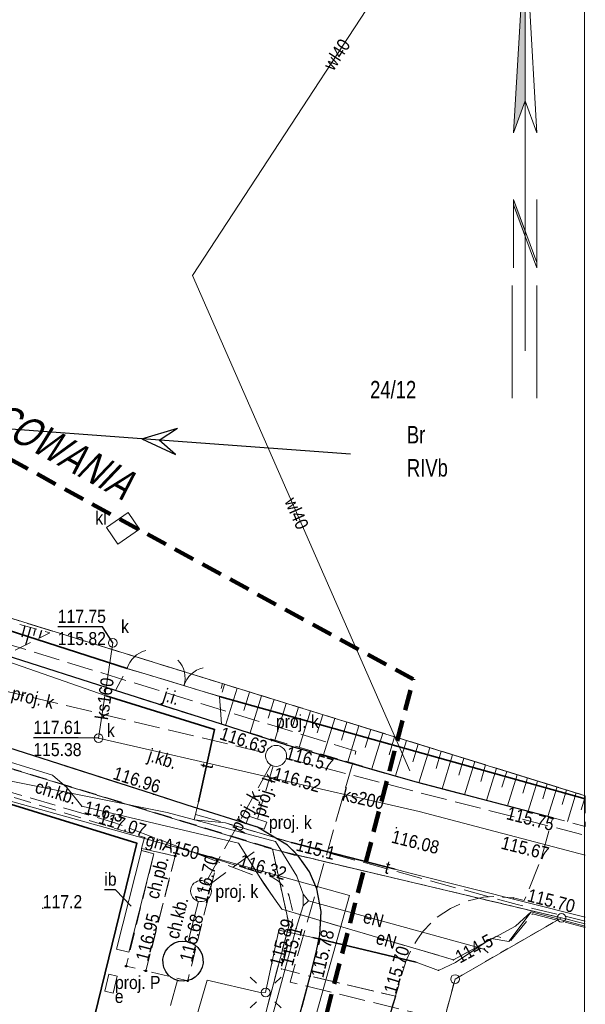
# Model space of a CAD drawing. Header units: metres. Extents: x 6532801 to 6532945, y 6021209 to 6021424.
# Tile 11 of 12: x 6532912 to 6532945, y 6021295 to 6021352. Entities that reach past the tile are written whole.
import ezdxf
from ezdxf.enums import TextEntityAlignment as Align

# ---------------------------------------------------------------- set-up
doc = ezdxf.new("R2010")
doc.units = ezdxf.units.M
doc.header["$MEASUREMENT"] = 0
for name, pattern in [('1.0_0.5', [1.5, 1, -0.5]), ('1.5_0.5', [2, 1.5, -0.5]), ('219-500', [0]), ('4', [1.8, 1.2, -0.6]), ('egkk-500', [2, 1.5, -0.5]), ('egug-500', [1, 0.5, -0.5]), ('otob_500', [0]), ('otof_500', [0]), ('suep_wn_500', [0])]:
    doc.linetypes.add(name, pattern=pattern)
doc.layers.get('0').update_dxf_attribs({"color": 2, "linetype": 'CONTINUOUS', "lineweight": 5})
for name, color, linetype in [('000 Inne (niezydentyfikowane)', 7, 'CONTINUOUS'), ('140-Punkty robocze', 7, 'CONTINUOUS'), ('202-punkt graniczny', 7, 'CONTINUOUS'), ('203-punkt graniczny', 7, 'CONTINUOUS'), ('209-oznaczenie konturu klasyfikacyjnego', 7, 'CONTINUOUS'), ('210-oznaczenie konturu użytku gruntowego', 7, 'CONTINUOUS'), ('211-numer działki ewidencyjnej', 7, 'CONTINUOUS'), ('217-kontur klasyfikacyjny', 7, 'CONTINUOUS'), ('218-kontur użytku gruntowego', 7, 'CONTINUOUS'), ('219-działka ewidencyjna', 7, 'CONTINUOUS'), ('brama', 7, 'CONTINUOUS'), ('chodnik', 7, 'CONTINUOUS'), ('chodnik-Atr17', 7, 'CONTINUOUS'), ('furtka', 7, 'CONTINUOUS'), ('inna budowla', 7, 'CONTINUOUS'), ('inna budowla-Atr17', 7, 'CONTINUOUS'), ('jezdnia', 7, 'CONTINUOUS'), ('jezdnia-Atr17', 7, 'CONTINUOUS'), ('Komentarz lub etykieta na mapie', 7, 'CONTINUOUS'), ('krawężnik', 7, 'CONTINUOUS'), ('latarnia', 7, 'CONTINUOUS'), ('Obszar opracowania', 7, 'CONTINUOUS'), ('obudowa ochronna przewodu', 7, 'CONTINUOUS'), ('ogrodzenie trwałe', 7, 'CONTINUOUS'), ('osadnik  szambo', 7, 'CONTINUOUS'), ('osadnik  szambo-Atr17', 7, 'CONTINUOUS'), ('pikieta naturalna', 7, 'CONTINUOUS'), ('pikieta naturalna-Atr2', 7, 'CONTINUOUS'), ('pikieta sztuczna', 7, 'CONTINUOUS'), ('pikieta sztuczna-Atr2', 7, 'CONTINUOUS'), ('przepompownia - ob. projektowany', 7, 'CONTINUOUS'), ('przepompownia - ob. projektowany-Atr17', 7, 'CONTINUOUS'), ('przewód elektroenergetyczny podziemny', 7, 'CONTINUOUS'), ('przewód elektroenergetyczny podziemny - ob. projektowany', 7, 'CONTINUOUS'), ('przewód elektroenergetyczny podziemny-Atr1', 7, 'CONTINUOUS'), ('przewód elektroenergetyczny wysokiego napięcia', 7, 'CONTINUOUS'), ('przewód gazowy', 7, 'CONTINUOUS'), ('przewód gazowy-Atr1', 7, 'CONTINUOUS'), ('przewód kanalizacyjny', 7, 'CONTINUOUS'), ('przewód kanalizacyjny - ob. projektowany', 7, 'CONTINUOUS'), ('przewód kanalizacyjny - ob. projektowany-Atr1', 7, 'CONTINUOUS'), ('przewód kanalizacyjny-Atr1', 7, 'CONTINUOUS'), ('przewód telekomunikacyjny podziemny', 7, 'CONTINUOUS'), ('przewód telekomunikacyjny podziemny - ob. projektowany', 7, 'CONTINUOUS'), ('przewód telekomunikacyjny podziemny-Atr1', 7, 'CONTINUOUS'), ('przewód wodociągowy', 7, 'CONTINUOUS'), ('przewód wodociągowy-Atr1', 7, 'CONTINUOUS'), ('Ramki i opis wydruku', 7, 'CONTINUOUS'), ('rzędna', 7, 'CONTINUOUS'), ('rzędna-Atr2', 7, 'CONTINUOUS'), ('rzędna-Atr3', 7, 'CONTINUOUS'), ('skarpa nieumocniona', 7, 'CONTINUOUS'), ('studnia kanalizacyjna', 7, 'CONTINUOUS'), ('studnia kanalizacyjna - ob. projektowany', 7, 'CONTINUOUS'), ('studnia kanalizacyjna - ob. projektowany-Atr17', 7, 'CONTINUOUS'), ('studnia kanalizacyjna-Atr17', 7, 'CONTINUOUS'), ('szafa elektroenergetyczna lub kontener', 7, 'CONTINUOUS'), ('szafa elektroenergetyczna lub kontener-Atr17', 7, 'CONTINUOUS'), ('właz do komory lub kanału - okrągły', 7, 'CONTINUOUS'), ('właz do komory lub kanału - okrągły-Atr17', 7, 'CONTINUOUS'), ('Znak północy', 7, 'CONTINUOUS')]:
    doc.layers.add(name, color=color, linetype=linetype)
doc.styles.get("Standard").update_dxf_attribs({"font": 'Working1250', "width": 0.75})
doc.linetypes.add('902-500', pattern='A,3.75,0,[1,ksztalty.shx,S=0.5,R=0,X=0,Y=0],3.75', length=7.5)

# ---------------------------------------------------------------- blocks, each defined once
blk = doc.blocks.new('202')
at = {"color": 0, "linetype": 'Continuous', "lineweight": 0}
blk.add_circle((0, 0), 0.25, dxfattribs=at)
blk = doc.blocks.new('203')
at = {"linetype": 'Continuous', "lineweight": 0}
h = blk.add_hatch(color=0, dxfattribs=at)
edge = h.paths.add_edge_path()
edge.add_arc((0, 0), 0.045, 0, 360)
blk = doc.blocks.new('SUEP3')
at = {"color": 0, "linetype": 'Continuous'}
for p, q in [((12.003, 0), (10.003, 0.75)), ((10.003, 0.75), (11.003, 0)), ((27.003, 0), (25.003, 0.75)), ((25.003, 0.75), (26.003, 0)), ((0, 0), (12.003, 0)), ((12.003, 0), (10.003, -0.75)), ((11.003, 0), (10.003, -0.75)), ((12.003, 0), (27.003, 0)), ((27.003, 0), (25.003, -0.75)), ((26.003, 0), (25.003, -0.75))]:
    blk.add_line(p, q, dxfattribs=at)
blk = doc.blocks.new('SM01')
at = {"color": 0, "linetype": 'Continuous', "lineweight": 13}
for p, q in [((-0.53, 0.531), (-0.883, 0.884)), ((0.531, 0.531), (0.884, 0.884)), ((-0.53, -0.53), (-0.883, -0.883)), ((0.531, -0.53), (0.884, -0.883))]:
    blk.add_line(p, q, dxfattribs=at)
blk.add_circle((0, 0), 0.25, dxfattribs=at)
blk = doc.blocks.new('PW01')
at = {"linetype": 'Continuous', "lineweight": 13}
h = blk.add_hatch(color=0, dxfattribs=at)
edge = h.paths.add_edge_path()
edge.add_arc((0, 0), 0.045, 0, 360)
blk = doc.blocks.new('US18')
at = {"color": 0, "linetype": 'Continuous', "lineweight": 13}
for p, q in [((-0.5, -0.25), (-0.5, 0.25)), ((-0.5, 0.25), (0.5, 0.25)), ((0.5, -0.25), (0.5, 0.25)), ((-0.5, -0.25), (0.5, -0.25))]:
    blk.add_line(p, q, dxfattribs=at)
blk = doc.blocks.new('US15')
at = {"color": 0, "linetype": 'Continuous', "lineweight": 13}
blk.add_circle((0, 0), 0.25, dxfattribs=at)
blk = doc.blocks.new('OK02')
at = {"color": 0, "linetype": 'Continuous', "lineweight": 0}
for centre, start, end in [((-1.5, 0), 0, 60), ((1.5, 0), 120, 180)]:
    blk.add_arc(centre, 1.5, start, end, dxfattribs=at)
blk = doc.blocks.new('OK04')
at = {"color": 0, "linetype": 'Continuous', "lineweight": 0}
blk.add_arc((1.5, 0.001), 1.5, 120, 180, dxfattribs=at)
blk = doc.blocks.new('US22')
at = {"color": 0, "linetype": 'Continuous', "lineweight": 13}
blk.add_circle((0, 0), 0.25, dxfattribs=at)
blk = doc.blocks.new('PIKIETA')
at = {"color": 0}
blk.add_circle((0, 0), 0.045, dxfattribs=at)
blk = doc.blocks.new('W_POL')
at = {"color": 0, "linetype": 'Continuous', "lineweight": 0}
for p, q in [((0, 13.393), (-0.67, 1.818)), ((0, 13.393), (0, -3.92)), ((0, 13.393), (0.668, 1.818)), ((-0.67, 1.818), (0, 3.636)), ((0.668, 1.818), (0, 3.636)), ((-0.67, -2.007), (-0.67, -5.929)), ((-0.67, -2.007), (0.669, -5.621)), ((0.669, -2.007), (0.669, -5.929)), ((-0.67, -2.314), (0.67, -5.929)), ((0, -3.92), (0, -4.59)), ((0, -4.59), (0, -10.676)), ((-0.755, -6.94), (-0.755, -13.393)), ((0.671, -6.94), (0.671, -13.393))]:
    blk.add_line(p, q, dxfattribs=at)
at = {"color": 0, "linetype": 'Continuous', "lineweight": 0, "extrusion": (0, 0, -1)}
for points in [[(0, 13.393), (0, 3.636), (0.67, 1.818)], [(0, -3.814), (0, -4.122), (0.67, -2.007), (0.67, -2.314)]]:
    blk.add_solid(points, dxfattribs=at)

msp = doc.modelspace()

# ---------------------------------------------------------------- linework, layer by layer
at = {"layer": '000 Inne (niezydentyfikowane)', "color": 7, "linetype": 'Continuous', "lineweight": 13}
for p, q in [((6532923.86, 6021313.62), (6532923.72, 6021313.17)), ((6532924.58, 6021313.4), (6532923.92, 6021311.26)), ((6532925.29, 6021313.18), (6532924.96, 6021312.12)), ((6532925.99, 6021312.96), (6532925.34, 6021310.84)), ((6532926.7, 6021312.75), (6532926.37, 6021311.69)), ((6532927.4, 6021312.53), (6532926.75, 6021310.42)), ((6532928.1, 6021312.31), (6532927.78, 6021311.26)), ((6532928.8, 6021312.1), (6532928.15, 6021310)), ((6532929.49, 6021311.88), (6532929.17, 6021310.84)), ((6532930.19, 6021311.67), (6532929.54, 6021309.59)), ((6532930.88, 6021311.46), (6532930.56, 6021310.42)), ((6532931.56, 6021311.25), (6532930.93, 6021309.18)), ((6532932.25, 6021311.03), (6532931.93, 6021310)), ((6532932.93, 6021310.82), (6532932.3, 6021308.77)), ((6532933.61, 6021310.61), (6532933.3, 6021309.59)), ((6532934.29, 6021310.4), (6532933.66, 6021308.37)), ((6532934.97, 6021310.2), (6532934.65, 6021309.18)), ((6532935.63, 6021309.99), (6532935.01, 6021307.97)), ((6532936.29, 6021309.79), (6532935.99, 6021308.79)), ((6532936.94, 6021309.58), (6532936.34, 6021307.63)), ((6532937.58, 6021309.39), (6532937.29, 6021308.42)), ((6532938.21, 6021309.19), (6532937.63, 6021307.29)), ((6532938.83, 6021309), (6532938.55, 6021308.06)), ((6532939.45, 6021308.81), (6532938.88, 6021306.97)), ((6532940.05, 6021308.63), (6532939.77, 6021307.72)), ((6532940.64, 6021308.44), (6532940.09, 6021306.65)), ((6532941.23, 6021308.26), (6532940.96, 6021307.38)), ((6532941.8, 6021308.08), (6532941.27, 6021306.35)), ((6532942.37, 6021307.91), (6532942.11, 6021307.05)), ((6532942.93, 6021307.74), (6532942.41, 6021306.05)), ((6532943.48, 6021307.57), (6532943.23, 6021306.73)), ((6532944.03, 6021307.4), (6532943.52, 6021305.76)), ((6532944.55, 6021307.165), (6532944.32, 6021306.42))]:
    msp.add_line(p, q, dxfattribs=at)
at = {"layer": '000 Inne (niezydentyfikowane)', "color": 7, "linetype": 'Continuous', "lineweight": 25, "flags": 128}
for points in [[(6532912.41, 6021316.97), (6532912.23, 6021316.32)], [(6532912.73, 6021316.88), (6532912.45, 6021315.87)], [(6532913.01, 6021316.8), (6532912.9, 6021316.42)], [(6532913.36, 6021316.7), (6532913.24, 6021316.27)]]:
    msp.add_lwpolyline(points, dxfattribs=at)
at = {"layer": '217-kontur klasyfikacyjny', "color": 92, "linetype": 'egkk-500', "lineweight": 18, "flags": 128}
msp.add_lwpolyline([(6532878.17, 6021327.74), (6532944.55, 6021307.237)], dxfattribs=at)
at = {"layer": '218-kontur użytku gruntowego', "color": 3, "linetype": 'egug-500', "lineweight": 18, "flags": 128}
for points in [[(6532878.17, 6021327.74), (6532944.55, 6021307.237)], [(6532944.55, 6021307.237), (6532878.17, 6021327.74)], [(6532926.62, 6021304.17), (6532884.34, 6021317.18)], [(6532884.34, 6021317.18), (6532926.62, 6021304.17)], [(6532927.56, 6021299.83), (6532926.62, 6021304.17)], [(6532943.18, 6021300.24), (6532926.62, 6021304.17)], [(6532926.62, 6021304.17), (6532927.56, 6021299.83)], [(6532926.62, 6021304.17), (6532943.18, 6021300.24)], [(6532937.08, 6021296.73), (6532943.18, 6021300.24)], [(6532943.18, 6021300.24), (6532944.55, 6021299.902)], [(6532916.81, 6021259.31), (6532927.56, 6021299.83)], [(6532927.56, 6021299.83), (6532916.81, 6021259.31)], [(6532918.6, 6021228.38), (6532937.08, 6021296.73)]]:
    msp.add_lwpolyline(points, dxfattribs=at)
at = {"layer": '219-działka ewidencyjna', "color": 7, "linetype": '219-500', "lineweight": 18, "flags": 128}
for points in [[(6532878.17, 6021327.74), (6532944.55, 6021307.237)], [(6532884.34, 6021317.18), (6532926.62, 6021304.17)], [(6532926.62, 6021304.17), (6532927.56, 6021299.83)], [(6532943.18, 6021300.24), (6532926.62, 6021304.17)], [(6532937.08, 6021296.73), (6532943.18, 6021300.24)], [(6532943.18, 6021300.24), (6532944.55, 6021299.902)], [(6532916.81, 6021259.31), (6532927.56, 6021299.83)], [(6532918.6, 6021228.38), (6532937.08, 6021296.73)]]:
    msp.add_lwpolyline(points, dxfattribs=at)
at = {"layer": 'brama', "color": 7, "linetype": 'otob_500', "lineweight": 18, "flags": 128}
msp.add_lwpolyline([(6532919.5, 6021314.16), (6532923.57, 6021312.93)], dxfattribs=at)
at = {"layer": 'chodnik', "color": 7, "linetype": '1.0_0.5', "lineweight": 18, "flags": 128}
for points in [[(6532882.87, 6021318.34), (6532882.26, 6021316.38), (6532888.6, 6021314.15), (6532902.07, 6021310.08), (6532908.78, 6021308.06), (6532919.28, 6021304.84), (6532919.1, 6021304.22), (6532921.03, 6021303.78), (6532921.15, 6021304.27), (6532923.47, 6021303.57), (6532926.35, 6021302.67), (6532926.66, 6021302.53), (6532926.95, 6021302.35), (6532927.18, 6021302.1), (6532927.38, 6021301.85), (6532927.54, 6021301.55), (6532927.63, 6021301.22), (6532927.7, 6021300.9), (6532927.78, 6021300.58), (6532927.77, 6021300.27), (6532927.69, 6021299.61), (6532927.53, 6021298.8), (6532927.13, 6021297.31), (6532928.78, 6021296.89), (6532929.11, 6021298.26), (6532929.32, 6021299.27), (6532929.4, 6021300.61), (6532929.15, 6021301.91), (6532928.74, 6021302.88), (6532928.09, 6021303.79), (6532927.86, 6021303.83), (6532921.6, 6021305.75), (6532909.87, 6021309.34), (6532902.52, 6021311.57), (6532889.24, 6021315.62), (6532883.32, 6021318.19)], [(6532921.03, 6021303.78), (6532919.1, 6021304.22), (6532919.1, 6021304.1), (6532919.81, 6021303.91), (6532918.22, 6021297.47), (6532919.35, 6021297.2)], [(6532919.35, 6021297.2), (6532921.03, 6021303.78), (6532921.15, 6021304.27), (6532923.47, 6021303.57), (6532921.75, 6021296.63)]]:
    msp.add_lwpolyline(points, close=True, dxfattribs=at)
at = {"layer": 'furtka', "color": 7, "linetype": 'otof_500', "lineweight": 18, "flags": 128}
msp.add_lwpolyline([(6532918.27, 6021314.52), (6532919.5, 6021314.16)], dxfattribs=at)
at = {"layer": 'inna budowla', "color": 7, "linetype": 'Continuous', "lineweight": 18, "flags": 128}
msp.add_lwpolyline([(6532919.81, 6021303.91), (6532919.1, 6021304.1), (6532917.67, 6021298.45), (6532918.37, 6021298.28)], close=True, dxfattribs=at)
at = {"layer": 'inna budowla-Atr17', "color": 7, "flags": 128}
msp.add_lwpolyline([(6532918.51, 6021300.9), (6532917.61, 6021301.85), (6532916.971, 6021301.85)], dxfattribs=at)
at = {"layer": 'jezdnia', "color": 7, "linetype": '1.5_0.5', "lineweight": 18, "flags": 128}
for points in [[(6532942.68, 6021305.98), (6532934.86, 6021308.01), (6532927.44, 6021310.13), (6532923.69, 6021311.33), (6532917.61, 6021313.27), (6532911.29, 6021315.29), (6532908.76, 6021316.1), (6532908.11, 6021313.8), (6532907.47, 6021311.26), (6532919.79, 6021307.32), (6532921.71, 6021306.7), (6532925.75, 6021305.43), (6532927.47, 6021304.41), (6532928.09, 6021303.79), (6532928.74, 6021302.88), (6532929.15, 6021301.91), (6532929.4, 6021300.61), (6532929.32, 6021299.27), (6532929.11, 6021298.26), (6532928.78, 6021296.89), (6532933.66, 6021295.75), (6532934.28, 6021297.8), (6532934.56, 6021298.42), (6532934.92, 6021299.02), (6532935.26, 6021299.47), (6532935.96, 6021300.22), (6532936.81, 6021300.77), (6532937.73, 6021301.18), (6532938.72, 6021301.43), (6532939.46, 6021301.46), (6532940.43, 6021301.38), (6532941.05, 6021301.23), (6532942.03, 6021303.67)], [(6532917.61, 6021313.27), (6532923.69, 6021311.33), (6532923.57, 6021312.93), (6532919.5, 6021314.16), (6532918.27, 6021314.52)], [(6532926.08, 6021286.92), (6532924.59, 6021281.44), (6532918.68, 6021259.51), (6532922.3, 6021258.55), (6532923.51, 6021258.23), (6532923.66, 6021258.19), (6532925.4, 6021259.36), (6532926.9, 6021258.91), (6532928.12, 6021263.55), (6532926.64, 6021263.94), (6532925.59, 6021266.05), (6532929.58, 6021280.97), (6532933.39, 6021294.87), (6532933.66, 6021295.75), (6532928.78, 6021296.89)]]:
    msp.add_lwpolyline(points, close=True, dxfattribs=at)
at = {"layer": 'krawężnik', "color": 7, "linetype": 'Continuous', "lineweight": 25, "flags": 128}
for points in [[(6532942.68, 6021305.98), (6532934.86, 6021308.01), (6532927.44, 6021310.13), (6532923.69, 6021311.33), (6532917.61, 6021313.27), (6532911.29, 6021315.29), (6532908.76, 6021316.1)], [(6532928.78, 6021296.89), (6532929.11, 6021298.26), (6532929.32, 6021299.27), (6532929.4, 6021300.61), (6532929.15, 6021301.91), (6532928.74, 6021302.88), (6532928.09, 6021303.79), (6532927.47, 6021304.41), (6532925.75, 6021305.43), (6532921.71, 6021306.7), (6532919.79, 6021307.32), (6532907.47, 6021311.26)], [(6532933.66, 6021295.75), (6532933.39, 6021294.87), (6532929.58, 6021280.97), (6532925.59, 6021266.05), (6532923.51, 6021258.23), (6532918.68, 6021259.51), (6532924.59, 6021281.44), (6532926.08, 6021286.92), (6532928.78, 6021296.89)]]:
    msp.add_lwpolyline(points, dxfattribs=at)
at = {"layer": 'Obszar opracowania', "color": 3, "linetype": '4', "lineweight": 200, "flags": 128}
msp.add_lwpolyline([(6532859.8, 6021351.42), (6532875.32, 6021346.3), (6532934.68, 6021313.91), (6532914.26, 6021235.16), (6532815.99, 6021257.34), (6532829.54, 6021340.4)], close=True, dxfattribs=at)
at = {"layer": 'obudowa ochronna przewodu', "color": 7, "linetype": 'Continuous', "lineweight": 35, "flags": 128}
for points in [[(6532922.36, 6021306.89), (6532923.29, 6021311.04), (6532917.07, 6021312.96)], [(6532933.65, 6021303.03), (6532927.7, 6021304.55)], [(6532928.92, 6021299.11), (6532934.85, 6021297.7)]]:
    msp.add_lwpolyline(points, dxfattribs=at)
at = {"layer": 'ogrodzenie trwałe', "color": 7, "linetype": '902-500', "lineweight": 35, "flags": 128}
for points in [[(6532918.27, 6021314.52), (6532907.94, 6021317.86), (6532895.99, 6021321.91), (6532879.37, 6021326.99), (6532878.46, 6021328.01)], [(6532915.2, 6021289.66), (6532918.83, 6021304.52), (6532896.33, 6021311.46), (6532878.6, 6021316.69)], [(6532944.55, 6021307.051), (6532923.57, 6021312.93)]]:
    msp.add_lwpolyline(points, dxfattribs=at)
at = {"layer": 'osadnik  szambo', "color": 34, "linetype": 'Continuous', "lineweight": 18, "flags": 128}
msp.add_lwpolyline([(6532917.74, 6021321.66), (6532917.09, 6021322.61), (6532918.33, 6021323.47), (6532918.99, 6021322.52)], close=True, dxfattribs=at)
at = {"layer": 'przepompownia - ob. projektowany', "color": 34, "linetype": 'Continuous', "lineweight": 25, "flags": 128}
msp.add_lwpolyline([(6532920.63, 6021296.98), (6532920.49, 6021297.17), (6532920.39, 6021297.39), (6532920.34, 6021297.63), (6532920.33, 6021297.87), (6532920.38, 6021298.1), (6532920.48, 6021298.32), (6532920.62, 6021298.52), (6532920.79, 6021298.68), (6532921, 6021298.81), (6532921.23, 6021298.88), (6532921.47, 6021298.91), (6532921.71, 6021298.89), (6532921.94, 6021298.82), (6532922.15, 6021298.7), (6532922.33, 6021298.54), (6532922.47, 6021298.35), (6532922.57, 6021298.13), (6532922.62, 6021297.89), (6532922.63, 6021297.65), (6532922.58, 6021297.42), (6532922.48, 6021297.2), (6532922.34, 6021297), (6532922.17, 6021296.84), (6532921.96, 6021296.71), (6532921.73, 6021296.64), (6532921.49, 6021296.61), (6532921.25, 6021296.63), (6532921.02, 6021296.7), (6532920.81, 6021296.82)], close=True, dxfattribs=at)
at = {"layer": 'przewód elektroenergetyczny podziemny', "color": 1, "linetype": 'Continuous', "lineweight": 18, "flags": 128}
for points in [[(6532849.03, 6021323.68), (6532847.28, 6021321.84), (6532854.39, 6021313.88), (6532859.97, 6021317.13), (6532866.1, 6021318.2), (6532870.54, 6021317.81), (6532883.57, 6021315.79), (6532887.35, 6021315.4), (6532889.54, 6021314.13), (6532908.66, 6021308.67), (6532920.57, 6021306.28), (6532926.79, 6021304.62), (6532928.01, 6021302.62), (6532928.37, 6021301.6), (6532928.37, 6021300.93), (6532927.97, 6021299.64), (6532919.57, 6021268.6), (6532918.88, 6021266.88), (6532918.61, 6021265.01), (6532917.42, 6021259.43), (6532912.31, 6021239.61), (6532911.67, 6021239.71)], [(6532944.55, 6021299.756), (6532941.44, 6021300.59), (6532940.54, 6021299.77), (6532936.99, 6021297.83), (6532927.14, 6021300.73), (6532926.14, 6021302.16), (6532924.66, 6021304.52), (6532915.68, 6021306.63), (6532914.81, 6021307.7), (6532914, 6021308.42), (6532910.02, 6021309.64), (6532894.16, 6021313.54), (6532890.81, 6021314.46), (6532887.61, 6021315.8), (6532881.63, 6021316.89), (6532876.5, 6021318.25), (6532875.56, 6021318.64), (6532872.96, 6021319.41), (6532871.31, 6021319.71), (6532870.6, 6021319.49), (6532869.27, 6021316.72), (6532862.15, 6021313.88), (6532855.3, 6021311.41), (6532854.51, 6021312.55)], [(6532938.97, 6021298.24), (6532938.78, 6021298.41), (6532938.62, 6021298.49), (6532928.68, 6021301.21), (6532928.37, 6021301.6)], [(6532928.37, 6021300.93), (6532928.68, 6021301.21)], [(6532917.57, 6021259.04), (6532917.77, 6021259.49), (6532913.2, 6021260.85), (6532915.77, 6021271.28), (6532918.79, 6021282.43), (6532920.56, 6021288.72), (6532922.87, 6021296.66), (6532925.82, 6021295.98), (6532926.22, 6021295.96), (6532926.98, 6021299.53), (6532928.92, 6021299.11), (6532934.85, 6021297.7), (6532936.13, 6021297.23), (6532937.11, 6021297.68), (6532939.16, 6021299.06), (6532940.17, 6021298.88), (6532941.44, 6021300.59)]]:
    msp.add_lwpolyline(points, dxfattribs=at)
at = {"layer": 'przewód elektroenergetyczny podziemny - ob. projektowany', "color": 1, "linetype": '1.5_0.5', "lineweight": 18, "flags": 128}
msp.add_lwpolyline([(6532876.5, 6021318.25), (6532881.26, 6021316.99), (6532883.83, 6021315.39), (6532888.78, 6021314.05), (6532909.48, 6021308.05), (6532917.58, 6021305.69), (6532925.91, 6021302.53), (6532927.15, 6021300.73), (6532936.99, 6021297.83), (6532939.46, 6021299.18), (6532940.27, 6021298.94), (6532941.53, 6021300.47), (6532944.55, 6021299.683)], dxfattribs=at)
at = {"layer": 'przewód elektroenergetyczny wysokiego napięcia', "color": 1, "linetype": 'suep_wn_500', "lineweight": 18, "flags": 128}
msp.add_lwpolyline([(6532931.09, 6021326.81), (6532851.87, 6021332.66)], dxfattribs=at)
at = {"layer": 'przewód gazowy', "color": 52, "linetype": 'Continuous', "lineweight": 18, "flags": 128}
msp.add_lwpolyline([(6532888.97, 6021313.22), (6532931.02, 6021301.51), (6532923.61, 6021275.05)], dxfattribs=at)
at = {"layer": 'przewód kanalizacyjny', "color": 34, "linetype": 'Continuous', "lineweight": 18, "flags": 128}
for points in [[(6532917.45, 6021316), (6532916.64, 6021310.54)], [(6532916.64, 6021310.54), (6532935.03, 6021306.34), (6532944.55, 6021303.839)]]:
    msp.add_lwpolyline(points, dxfattribs=at)
at = {"layer": 'przewód kanalizacyjny - ob. projektowany', "color": 34, "linetype": '1.5_0.5', "lineweight": 18, "flags": 128}
for points in [[(6532885.6, 6021319.34), (6532926.24, 6021309.68)], [(6532926.52, 6021309), (6532922.51, 6021301.77)], [(6532926.65, 6021308.95), (6532925.75, 6021305.9)], [(6532927.4, 6021309.39), (6532944.55, 6021304.967)], [(6532925.56, 6021304.02), (6532922.99, 6021302.14)], [(6532922.37, 6021301.19), (6532922.03, 6021299.88)], [(6532922.03, 6021299.88), (6532921.77, 6021298.87)], [(6532921.17, 6021296.66), (6532920.74, 6021295.16)]]:
    msp.add_lwpolyline(points, dxfattribs=at)
at = {"layer": 'przewód telekomunikacyjny podziemny', "color": 30, "linetype": 'Continuous', "lineweight": 18, "flags": 128}
msp.add_lwpolyline([(6532910.872, 6021365.41), (6532907.23, 6021362.89), (6532896.57, 6021355.06), (6532887.2, 6021347.36), (6532885.89, 6021346.84), (6532884.24, 6021345.41), (6532874.02, 6021335.78), (6532875.91, 6021330.81), (6532878.38, 6021326.65), (6532888.4, 6021323.26), (6532894.55, 6021320.39), (6532903.32, 6021317.75), (6532917.07, 6021312.96), (6532923.29, 6021311.04), (6532922.36, 6021306.89), (6532922.12, 6021305.85), (6532923.91, 6021305.69), (6532927.7, 6021304.55), (6532933.65, 6021303.03), (6532934.43, 6021302.82), (6532944.55, 6021300.278)], dxfattribs=at)
at = {"layer": 'przewód telekomunikacyjny podziemny - ob. projektowany', "color": 30, "linetype": '1.5_0.5', "lineweight": 18, "flags": 128}
for points in [[(6532935.8, 6021294.56), (6532927.62, 6021296.55), (6532931.4, 6021309.79), (6532911.37, 6021315.95), (6532891.07, 6021322.56), (6532888.89, 6021323.53), (6532878.39, 6021327.06), (6532876, 6021331.23), (6532874.73, 6021334.62), (6532875.62, 6021336.63), (6532875.94, 6021337.16), (6532880.64, 6021341.49), (6532881.17, 6021340.69)], [(6532922.19, 6021306.16), (6532924.73, 6021305.44), (6532927.69, 6021304.55), (6532940.64, 6021301), (6532944.55, 6021300.052)]]:
    msp.add_lwpolyline(points, dxfattribs=at)
at = {"layer": 'przewód wodociągowy', "color": 5, "linetype": 'Continuous', "lineweight": 18, "flags": 128}
msp.add_lwpolyline([(6532934.48, 6021308.66), (6532922.02, 6021337.05), (6532936.95, 6021359.89)], dxfattribs=at)
at = {"layer": 'Ramki i opis wydruku', "color": 7, "linetype": 'Continuous', "lineweight": 13, "flags": 128}
msp.add_lwpolyline([(6532801.1, 6021219.46), (6532944.5, 6021219.46), (6532944.5, 6021424.36), (6532801.1, 6021424.36)], close=True, dxfattribs=at)
at = {"layer": 'rzędna-Atr2', "color": 7, "flags": 128}
for points in [[(6532917.45, 6021316), (6532916.86, 6021316.91), (6532914.299, 6021316.91)], [(6532916.64, 6021310.54), (6532915.46, 6021310.55), (6532912.899, 6021310.55)]]:
    msp.add_lwpolyline(points, dxfattribs=at)
at = {"layer": 'skarpa nieumocniona', "color": 7, "linetype": '1.0_0.5', "lineweight": 18, "flags": 128}
for points in [[(6532878.67, 6021327.73), (6532878.46, 6021328.01), (6532877.08, 6021326.56), (6532882.23, 6021324.91), (6532884.7, 6021324.18), (6532893.64, 6021321.06), (6532908.76, 6021316.1), (6532911.29, 6021315.29), (6532913.84, 6021316.57), (6532896.51, 6021321.42), (6532889.01, 6021323.86), (6532886.08, 6021324.88)], [(6532878.67, 6021327.73), (6532878.46, 6021328.01), (6532877.08, 6021326.56), (6532882.23, 6021324.91), (6532884.7, 6021324.18), (6532893.64, 6021321.06), (6532908.76, 6021316.1), (6532911.29, 6021315.29), (6532913.84, 6021316.57), (6532896.51, 6021321.42), (6532889.01, 6021323.86), (6532886.08, 6021324.88)], [(6532944.55, 6021307.24), (6532944.55, 6021305.48), (6532942.68, 6021305.98), (6532934.86, 6021308.01), (6532923.69, 6021311.33), (6532923.57, 6021312.93), (6532923.74, 6021313.66)], [(6532944.55, 6021307.24), (6532944.55, 6021305.48), (6532942.68, 6021305.98), (6532934.86, 6021308.01), (6532923.69, 6021311.33), (6532923.57, 6021312.93), (6532923.74, 6021313.66)]]:
    msp.add_lwpolyline(points, close=True, dxfattribs=at)
at = {"layer": 'studnia kanalizacyjna - ob. projektowany', "color": 34, "linetype": 'Continuous', "lineweight": 18, "flags": 128}
for points in [[(6532926.82, 6021310.12), (6532926.94, 6021310.11), (6532927.06, 6021310.07), (6532927.17, 6021310.01), (6532927.27, 6021309.92), (6532927.34, 6021309.82), (6532927.39, 6021309.71), (6532927.42, 6021309.58), (6532927.42, 6021309.46), (6532927.39, 6021309.33), (6532927.34, 6021309.22), (6532927.27, 6021309.12), (6532927.17, 6021309.03), (6532927.06, 6021308.97), (6532926.94, 6021308.93), (6532926.82, 6021308.92), (6532926.7, 6021308.93), (6532926.58, 6021308.97), (6532926.47, 6021309.03), (6532926.37, 6021309.12), (6532926.3, 6021309.22), (6532926.25, 6021309.33), (6532926.22, 6021309.46), (6532926.22, 6021309.58), (6532926.25, 6021309.71), (6532926.3, 6021309.82), (6532926.37, 6021309.92), (6532926.47, 6021310.01), (6532926.58, 6021310.07), (6532926.7, 6021310.11)], [(6532925.25, 6021306.07), (6532926.28, 6021305.73), (6532926.14, 6021305.32), (6532925.11, 6021305.66)], [(6532922.21, 6021301.25), (6532922.11, 6021301.33), (6532922.02, 6021301.42), (6532921.96, 6021301.53), (6532921.92, 6021301.65), (6532921.91, 6021301.77), (6532921.92, 6021301.9), (6532921.96, 6021302.02), (6532922.02, 6021302.13), (6532922.11, 6021302.22), (6532922.21, 6021302.29), (6532922.32, 6021302.34), (6532922.45, 6021302.37), (6532922.57, 6021302.37), (6532922.7, 6021302.34), (6532922.81, 6021302.29), (6532922.91, 6021302.22), (6532923, 6021302.13), (6532923.06, 6021302.02), (6532923.1, 6021301.9), (6532923.11, 6021301.77), (6532923.1, 6021301.65), (6532923.06, 6021301.53), (6532923, 6021301.42), (6532922.91, 6021301.33), (6532922.81, 6021301.25), (6532922.7, 6021301.2), (6532922.57, 6021301.18), (6532922.45, 6021301.18), (6532922.32, 6021301.2)]]:
    msp.add_lwpolyline(points, close=True, dxfattribs=at)

# ---------------------------------------------------------------- block references
at = {"layer": '140-Punkty robocze', "color": 7, "linetype": 'Continuous', "lineweight": 13}
for p in [(6532921.03, 6021303.78), (6532921.15, 6021304.27), (6532923.47, 6021303.57), (6532918.22, 6021297.47), (6532919.35, 6021297.2), (6532921.75, 6021296.63)]:
    msp.add_blockref('PIKIETA', p, dxfattribs=at)
at = {"layer": '202-punkt graniczny', "color": 7, "linetype": 'Continuous', "lineweight": 18}
for p in [(6532943.18, 6021300.24), (6532937.08, 6021296.73)]:
    msp.add_blockref('202', p, dxfattribs=at)
at = {"layer": '203-punkt graniczny', "color": 7, "linetype": 'Continuous', "lineweight": 18}
for p in [(6532926.62, 6021304.17), (6532927.56, 6021299.83)]:
    msp.add_blockref('203', p, dxfattribs=at)
at = {"layer": 'brama', "color": 7, "linetype": 'Continuous', "lineweight": 18, "rotation": 343.185}
msp.add_blockref('OK02', (6532921.535, 6021313.545), dxfattribs=at)
at = {"layer": 'furtka', "color": 7, "linetype": 'Continuous', "lineweight": 18, "rotation": 343.6859999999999}
msp.add_blockref('OK04', (6532918.27, 6021314.52), dxfattribs=at)
at = {"layer": 'latarnia', "color": 7, "linetype": 'Continuous', "lineweight": 18}
msp.add_blockref('SM01', (6532926.22, 6021295.96), dxfattribs=at)
at = {"layer": 'pikieta naturalna', "color": 7, "linetype": 'Continuous', "lineweight": 13}
msp.add_blockref('PW01', (6532913.44, 6021300.79), dxfattribs=at)
at = {"layer": 'pikieta sztuczna', "color": 7, "linetype": 'Continuous', "lineweight": 13}
for p in [(6532926.56, 6021310.39), (6532927.44, 6021310.13), (6532926.56, 6021308.03), (6532919.79, 6021307.32), (6532942.68, 6021305.98), (6532933.72, 6021305.4), (6532919.28, 6021304.84), (6532923.47, 6021303.57), (6532942.03, 6021303.67), (6532927.54, 6021301.55), (6532940.43, 6021301.38), (6532919.35, 6021297.2), (6532927.13, 6021297.31), (6532921.75, 6021296.63), (6532928.78, 6021296.89), (6532933.66, 6021295.75)]:
    msp.add_blockref('PW01', p, dxfattribs=at)
at = {"layer": 'przewód elektroenergetyczny wysokiego napięcia', "color": 1, "linetype": 'Continuous', "lineweight": 18, "rotation": 175.777}
msp.add_blockref('SUEP3', (6532931.09, 6021326.81), dxfattribs=at)
at = {"layer": 'rzędna', "color": 34, "linetype": 'Continuous', "lineweight": 18}
for p in [(6532917.45, 6021316), (6532916.64, 6021310.54)]:
    msp.add_blockref('PW01', p, dxfattribs=at)
at = {"layer": 'rzędna', "color": 1, "linetype": 'Continuous', "lineweight": 18}
for p in [(6532915.68, 6021306.63), (6532927.97, 6021299.64), (6532936.99, 6021297.83), (6532936.13, 6021297.23)]:
    msp.add_blockref('PW01', p, dxfattribs=at)
at = {"layer": 'rzędna', "color": 30, "linetype": 'Continuous', "lineweight": 18}
msp.add_blockref('PW01', (6532927.7, 6021304.55), dxfattribs=at)
at = {"layer": 'studnia kanalizacyjna', "color": 34, "linetype": 'Continuous', "lineweight": 18}
msp.add_blockref('US15', (6532916.64, 6021310.54), dxfattribs=at)
at = {"layer": 'szafa elektroenergetyczna lub kontener', "color": 1, "linetype": 'Continuous', "lineweight": 18, "rotation": 76.40899999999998}
msp.add_blockref('US18', (6532917.35, 6021296.47), dxfattribs=at)
at = {"layer": 'właz do komory lub kanału - okrągły', "color": 7, "linetype": 'Continuous', "lineweight": 18}
msp.add_blockref('US22', (6532917.45, 6021316), dxfattribs=at)
at = {"layer": 'Znak północy', "color": 7, "linetype": 'Continuous', "lineweight": 25}
msp.add_blockref('W_POL', (6532941.105, 6021343.419), dxfattribs=at)

# ---------------------------------------------------------------- texts
at = {"layer": '209-oznaczenie konturu klasyfikacyjnego', "color": 3, "linetype": 'Continuous', "lineweight": 18, "width": 0.79}
msp.add_text('RIVb', height=1, dxfattribs=at).set_placement((6532934.32, 6021326.53), align=Align.TOP_LEFT)
at = {"layer": '210-oznaczenie konturu użytku gruntowego', "color": 3, "linetype": 'Continuous', "lineweight": 18, "width": 0.79}
msp.add_text('Br', height=1, dxfattribs=at).set_placement((6532934.32, 6021327.43))
at = {"layer": '211-numer działki ewidencyjnej', "color": 7, "linetype": 'Continuous', "lineweight": 18, "width": 0.79}
msp.add_text('24/12', height=1, dxfattribs=at).set_placement((6532932.21, 6021331.01), align=Align.TOP_LEFT)
at = {"layer": 'chodnik-Atr17', "color": 7, "width": 0.9}
for s, rotation, p in [('ch.kb.', 342.951, (6532912.94, 6021307.43)), ('ch.pb.', 75.947, (6532920.07, 6021301.27)), ('ch.kb.', 76.08, (6532921.22, 6021298.98))]:
    msp.add_text(s, height=0.75, rotation=rotation, dxfattribs=at).set_placement(p)
at = {"layer": 'inna budowla-Atr17', "color": 7, "width": 0.9}
msp.add_text('ib', height=0.75, dxfattribs=at).set_placement((6532916.971, 6021301.857), align=Align.BOTTOM_LEFT)
at = {"layer": 'jezdnia-Atr17', "color": 7, "width": 0.9}
for s, rotation, p in [('j.i.', 342.303, (6532920.27, 6021312.69)), ('j.kb.', 342.276, (6532919.4, 6021309.25))]:
    msp.add_text(s, height=0.75, rotation=rotation, dxfattribs=at).set_placement(p)
at = {"layer": 'Komentarz lub etykieta na mapie', "color": 3, "linetype": 'Continuous', "lineweight": 35, "oblique": 15, "width": 0.79}
msp.add_text('ZAKRES OPRACOWANIA', height=1.75, rotation=-28.619, dxfattribs=at).set_placement((6532898.69, 6021334.69))
at = {"layer": 'osadnik  szambo-Atr17', "color": 34, "width": 0.9}
msp.add_text('kl', height=0.75, dxfattribs=at).set_placement((6532916.45, 6021322.78))
at = {"layer": 'pikieta naturalna-Atr2', "color": 7, "width": 0.9}
msp.add_text('117.2', height=0.75, dxfattribs=at).set_placement((6532913.44, 6021300.79))
at = {"layer": 'pikieta sztuczna-Atr2', "color": 7, "width": 0.9}
for s, rotation, p in [('116.63', 341.865, (6532923.53, 6021310.49)), ('116.57', 344.054, (6532927.31, 6021309.36)), ('116.96', 342.265, (6532917.41, 6021308.21)), ('116.52', 344.054, (6532926.59, 6021308.17)), ('117.07', 342.951, (6532916.58, 6021305.67)), ('116.08', 345.846, (6532933.38, 6021304.56)), ('115.67', 345.846, (6532939.67, 6021304.21)), ('116.70', 76.08, (6532922.84, 6021301.02)), ('116.32', 343.181, (6532924.63, 6021303.19)), ('115.70', 345.699, (6532941.17, 6021301.2)), ('116.95', 75.677, (6532919.48, 6021297.7)), ('116.68', 76.08, (6532922, 6021297.66)), ('115.89', 74.973, (6532927.15, 6021297.39)), ('115.70', 73.221, (6532933.69, 6021295.83))]:
    msp.add_text(s, height=0.75, rotation=rotation, dxfattribs=at).set_placement(p)
for s, rotation, p in [('115.75', 345.448, (6532940.16, 6021306.63)), ('115.78', 76.457, (6532928.79, 6021296.94))]:
    msp.add_text(s, height=0.75, rotation=rotation, dxfattribs=at).set_placement(p, align=Align.TOP_LEFT)
at = {"layer": 'przepompownia - ob. projektowany-Atr17', "color": 34, "width": 0.9}
msp.add_text('proj. P', height=0.75, dxfattribs=at).set_placement((6532917.58, 6021296.16))
at = {"layer": 'przewód elektroenergetyczny podziemny-Atr1', "color": 1, "width": 0.9}
for rotation, p in [(-15.304, (6532931.85, 6021300.34)), (-16.406, (6532932.59, 6021299.13))]:
    msp.add_text('eN', height=0.75, rotation=rotation, dxfattribs=at).set_placement(p, align=Align.MIDDLE_LEFT)
at = {"layer": 'przewód gazowy-Atr1', "color": 40, "width": 0.9}
msp.add_text('gnA150', height=0.75, rotation=-15.562, dxfattribs=at).set_placement((6532919.39, 6021304.75), align=Align.MIDDLE_LEFT)
at = {"layer": 'przewód kanalizacyjny - ob. projektowany-Atr1', "color": 34, "width": 0.9}
for rotation, p in [(346.629, (6532911.68, 6021313.14)), (73.56, (6532925.81, 6021306.1)), (60.986, (6532924.46, 6021305.29))]:
    msp.add_text('proj. k', height=0.75, rotation=rotation, dxfattribs=at).set_placement(p, align=Align.MIDDLE_LEFT)
at = {"layer": 'przewód kanalizacyjny-Atr1', "color": 34, "width": 0.9}
for s, rotation, p in [('ks160', 81.562, (6532916.8, 6021311.61)), ('ks200', -12.865, (6532930.65, 6021307.34))]:
    msp.add_text(s, height=0.75, rotation=rotation, dxfattribs=at).set_placement(p, align=Align.MIDDLE_LEFT)
at = {"layer": 'przewód telekomunikacyjny podziemny-Atr1', "color": 30, "width": 0.9}
for rotation, p in [(77.369, (6532922.79, 6021308.82)), (-14.33, (6532933.09, 6021303.17))]:
    msp.add_text('t', height=0.75, rotation=rotation, dxfattribs=at).set_placement(p, align=Align.MIDDLE_LEFT)
at = {"layer": 'przewód wodociągowy-Atr1', "color": 5, "width": 0.9}
for rotation, p in [(56.828, (6532929.79, 6021348.94)), (293.696, (6532927.63, 6021324.27))]:
    msp.add_text('wl40', height=0.75, rotation=rotation, dxfattribs=at).set_placement(p, align=Align.MIDDLE_LEFT)
at = {"layer": 'rzędna-Atr2', "color": 34, "width": 0.9}
for s, p in [('117.75', (6532914.299, 6021316.918)), ('117.61', (6532912.899, 6021310.558))]:
    msp.add_text(s, height=0.75, dxfattribs=at).set_placement(p, align=Align.BOTTOM_LEFT)
at = {"layer": 'rzędna-Atr2', "color": 1, "width": 0.9}
for s, rotation, p in [('116.3', -13.223, (6532915.85, 6021306.59)), ('115.1', 74.858, (6532927.4, 6021297.54)), ('114.5', 28.656, (6532937.18, 6021297.94))]:
    msp.add_text(s, height=0.75, rotation=rotation, dxfattribs=at).set_placement(p, align=Align.MIDDLE_LEFT)
at = {"layer": 'rzędna-Atr2', "color": 30, "width": 0.9}
msp.add_text('115.1', height=0.75, rotation=-14.33, dxfattribs=at).set_placement((6532928, 6021304.47), align=Align.MIDDLE_LEFT)
at = {"layer": 'rzędna-Atr3', "color": 34, "width": 0.9}
for s, p in [('115.82', (6532914.299, 6021315.643)), ('115.38', (6532912.899, 6021309.282))]:
    msp.add_text(s, height=0.75, dxfattribs=at).set_placement(p, align=Align.BOTTOM_LEFT)
at = {"layer": 'studnia kanalizacyjna - ob. projektowany-Atr17', "color": 34, "width": 0.9}
for p in [(6532926.81, 6021311.12), (6532923.34, 6021301.38)]:
    msp.add_text('proj. k', height=0.75, dxfattribs=at).set_placement(p)
msp.add_text('proj. k', height=0.75, dxfattribs=at).set_placement((6532926.41, 6021305.71), align=Align.MIDDLE_LEFT)
at = {"layer": 'studnia kanalizacyjna-Atr17', "color": 34, "width": 0.9}
msp.add_text('k', height=0.75, dxfattribs=at).set_placement((6532917.11, 6021310.61))
at = {"layer": 'szafa elektroenergetyczna lub kontener-Atr17', "color": 1, "width": 0.9}
msp.add_text('e', height=0.75, dxfattribs=at).set_placement((6532917.57, 6021295.36))
at = {"layer": 'właz do komory lub kanału - okrągły-Atr17', "color": 7, "width": 0.9}
msp.add_text('k', height=0.75, dxfattribs=at).set_placement((6532917.93, 6021316.56))

doc.saveas('drawing.dxf')
